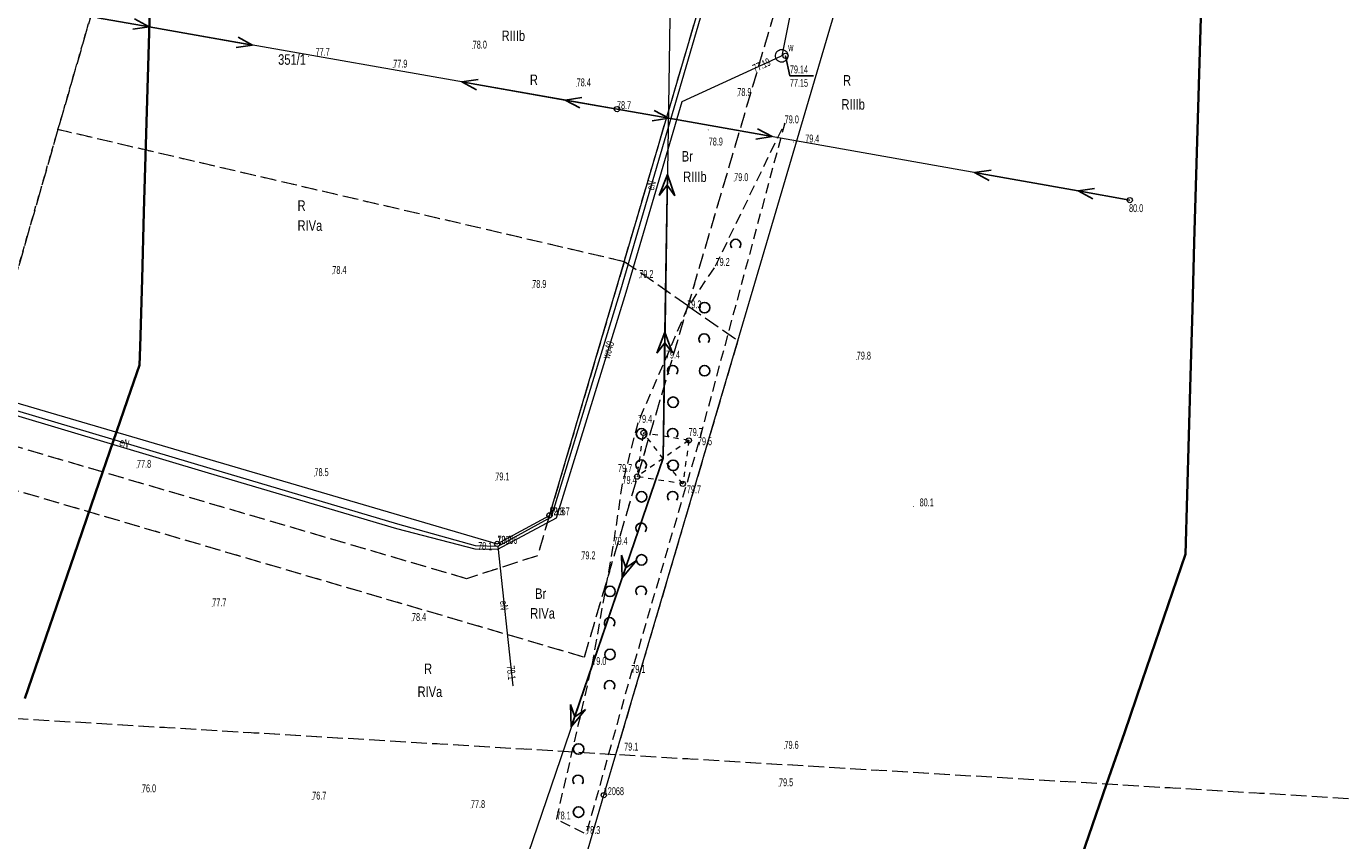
# Model space of a CAD drawing. Header units: metres. Extents: x 6524698 to 6533081, y 5883213 to 5896811.
# Tile 18 of 131: x 6529008 to 6529133, y 5886779 to 5886857. Entities that reach past the tile are written whole.
import ezdxf
from ezdxf.enums import TextEntityAlignment as Align

# ---------------------------------------------------------------- set-up
doc = ezdxf.new("R2010")
doc.units = ezdxf.units.M
for name, pattern in [('mapa zasadnicza$0$1.0_0.5', [1.5, 1, -0.5]), ('mapa zasadnicza$0$219-500', [0]), ('mapa zasadnicza$0$egkk-500', [2, 1.5, -0.5]), ('mapa zasadnicza$0$egug-500', [1, 0.5, -0.5]), ('mapa zasadnicza$0$suep_nn_500', [0]), ('mapa zasadnicza$0$suep_wn_500', [0]), ('mapa zasadnicza$0$supp_500', [1, 0.5, -0.5])]:
    doc.linetypes.add(name, pattern=pattern)
for name, color, linetype in [('mapa zasadnicza$0$000 Inne (niezydentyfikowane)', 7, 'Continuous'), ('mapa zasadnicza$0$202-punkt graniczny', 7, 'Continuous'), ('mapa zasadnicza$0$202-punkt graniczny-Atr103', 7, 'Continuous'), ('mapa zasadnicza$0$209-oznaczenie konturu klasyfikacyjnego', 7, 'Continuous'), ('mapa zasadnicza$0$210-oznaczenie konturu użytku gruntowego', 7, 'Continuous'), ('mapa zasadnicza$0$211-numer działki ewidencyjnej', 7, 'Continuous'), ('mapa zasadnicza$0$217-kontur klasyfikacyjny', 7, 'Continuous'), ('mapa zasadnicza$0$218-kontur użytku gruntowego', 7, 'Continuous'), ('mapa zasadnicza$0$219-działka ewidencyjna', 7, 'Continuous'), ('mapa zasadnicza$0$komora podziemna', 7, 'Continuous'), ('mapa zasadnicza$0$pikieta naturalna', 7, 'Continuous'), ('mapa zasadnicza$0$pikieta naturalna-Atr2', 7, 'Continuous'), ('mapa zasadnicza$0$przewód elektroenergetyczny niskiego napięcia', 7, 'Continuous'), ('mapa zasadnicza$0$przewód elektroenergetyczny podziemny', 7, 'Continuous'), ('mapa zasadnicza$0$przewód elektroenergetyczny podziemny-Atr1', 7, 'Continuous'), ('mapa zasadnicza$0$przewód elektroenergetyczny wysokiego napięcia', 7, 'Continuous'), ('mapa zasadnicza$0$przewód wodociągowy', 7, 'Continuous'), ('mapa zasadnicza$0$przewód wodociągowy-Atr1', 7, 'Continuous'), ('mapa zasadnicza$0$rzędna', 7, 'Continuous'), ('mapa zasadnicza$0$rzędna-Atr2', 7, 'Continuous'), ('mapa zasadnicza$0$rzędna-Atr3', 7, 'Continuous'), ('mapa zasadnicza$0$słup przewodów napowietrznych', 7, 'Continuous'), ('mapa zasadnicza$0$właz do komory lub kanału - okrągły', 7, 'Continuous'), ('mapa zasadnicza$0$właz do komory lub kanału - okrągły-Atr17', 7, 'Continuous'), ('mapa zasadnicza$0$zadrzewienie  zakrzewienie', 7, 'Continuous')]:
    doc.layers.add(name, color=color, linetype=linetype)
doc.styles.add('mapa zasadnicza$0$STANDARD', font='Working1250', dxfattribs={"width": 0.75})

# ---------------------------------------------------------------- blocks, each defined once
blk = doc.blocks.new('mapa zasadnicza$0$202')
at = {"color": 0, "linetype": 'Continuous', "lineweight": 0}
blk.add_circle((0, 0), 0.25, dxfattribs=at)
blk = doc.blocks.new('mapa zasadnicza$0$PW01')
at = {"linetype": 'Continuous', "lineweight": 13}
h = blk.add_hatch(color=0, dxfattribs=at)
edge = h.paths.add_edge_path()
edge.add_arc((0, 0), 0.045, 0, 360)
blk = doc.blocks.new('mapa zasadnicza$0$US15')
at = {"color": 0, "linetype": 'Continuous', "lineweight": 13}
blk.add_circle((0, 0), 0.25, dxfattribs=at)
blk = doc.blocks.new('mapa zasadnicza$0$US22')
at = {"color": 0, "linetype": 'Continuous', "lineweight": 13}
blk.add_circle((0, 0), 0.25, dxfattribs=at)
blk = doc.blocks.new('mapa zasadnicza$0$SM05')
at = {"color": 0, "linetype": 'Continuous', "lineweight": 13}
blk.add_circle((0, 0), 0.25, dxfattribs=at)
blk = doc.blocks.new('mapa zasadnicza$0$SUEP3')
at = {"color": 0, "linetype": 'Continuous'}
for p, q in [((0, 0), (12.003, 0)), ((12.003, 0), (10.003, 0.75)), ((10.003, 0.75), (11.003, 0)), ((12.003, 0), (10.003, -0.75)), ((11.003, 0), (10.003, -0.75)), ((12.003, 0), (27.003, 0)), ((27.003, 0), (25.003, 0.75)), ((25.003, 0.75), (26.003, 0)), ((27.003, 0), (25.003, -0.75)), ((26.003, 0), (25.003, -0.75))]:
    blk.add_line(p, q, dxfattribs=at)
blk = doc.blocks.new('mapa zasadnicza$0$SUEP1')
at = {"color": 0, "linetype": 'Continuous'}
for p, q in [((0, 0), (5, 0)), ((5, 0), (3.5, 0.5)), ((5, 0), (3.5, -0.5)), ((5, 0), (15, 0)), ((15, 0), (13.5, 0.5)), ((15, 0), (13.5, -0.5))]:
    blk.add_line(p, q, dxfattribs=at)
blk = doc.blocks.new('mapa zasadnicza$0$OTZK1')
at = {"color": 0, "linetype": 'Continuous'}
blk.add_circle((0, 0), 0.5, dxfattribs=at)
blk = doc.blocks.new('mapa zasadnicza$0$OTZK2')
at = {"color": 0, "linetype": 'Continuous'}
blk.add_arc((0, 0), 0.5, 318.85, 221.162, dxfattribs=at)

msp = doc.modelspace()

# ---------------------------------------------------------------- linework, layer by layer
at = {"layer": 'mapa zasadnicza$0$000 Inne (niezydentyfikowane)', "color": 7, "linetype": 'Continuous', "lineweight": 35, "flags": 128}
for points in [[(6529119.504, 5886861.606), (6529119.321, 5886855.205), (6529119.138, 5886848.804), (6529118.954, 5886842.404), (6529118.771, 5886836.003), (6529118.588, 5886829.602), (6529118.407, 5886823.247), (6529117.938, 5886806.312), (6529113.821, 5886794.257), (6529112.112, 5886789.301), (6529110.426, 5886784.413), (6529108.741, 5886779.525), (6529107.056, 5886774.638)], [(6529007.462, 5886792.571), (6529009.147, 5886797.458), (6529010.832, 5886802.346), (6529012.518, 5886807.234), (6529014.203, 5886812.122), (6529015.888, 5886817.009), (6529017.573, 5886821.897), (6529018.397, 5886824.286), (6529018.445, 5886826.014), (6529018.629, 5886832.46), (6529018.812, 5886838.861), (6529018.995, 5886845.262), (6529019.178, 5886851.662), (6529019.361, 5886858.063)]]:
    msp.add_lwpolyline(points, dxfattribs=at)
at = {"layer": 'mapa zasadnicza$0$217-kontur klasyfikacyjny', "color": 92, "linetype": 'mapa zasadnicza$0$egkk-500', "lineweight": 18, "flags": 128}
for points in [[(6529020.03, 5886879.31), (6529010.63, 5886846.7)], [(6529079.95, 5886861.74), (6529070.58, 5886829.93)], [(6529064.51, 5886834.13), (6529072.1, 5886859.87)], [(6529010.63, 5886846.7), (6529003.41, 5886821.66)], [(6529064.51, 5886834.13), (6529010.63, 5886846.7)], [(6529064.51, 5886834.13), (6529057.4, 5886809.99)], [(6529070.58, 5886829.93), (6529064.51, 5886834.13)], [(6529060.73, 5886796.51), (6529070.58, 5886829.93)], [(6529070.58, 5886829.93), (6529075.33, 5886826.64)], [(6529075.33, 5886826.64), (6529063.7, 5886787.22)], [(6529049.52, 5886803.96), (6528980.98, 5886824.06)], [(6528990.09, 5886817.23), (6529060.73, 5886796.51)], [(6529057.4, 5886809.99), (6529056.27, 5886806.15)], [(6529056.27, 5886806.15), (6529049.52, 5886803.96)], [(6529063.7, 5886787.22), (6529000.39, 5886791.01)], [(6529135.44, 5886782.91), (6529063.7, 5886787.22)]]:
    msp.add_lwpolyline(points, dxfattribs=at)
at = {"layer": 'mapa zasadnicza$0$218-kontur użytku gruntowego', "color": 3, "linetype": 'mapa zasadnicza$0$egug-500', "lineweight": 18, "flags": 128}
for points in [[(6529010.63, 5886846.7), (6529020.03, 5886879.31)], [(6529079.95, 5886861.74), (6529070.58, 5886829.93)], [(6529064.51, 5886834.13), (6529072.1, 5886859.87)], [(6529003.41, 5886821.66), (6529010.63, 5886846.7)], [(6529064.51, 5886834.13), (6529010.63, 5886846.7)], [(6529064.51, 5886834.13), (6529057.4, 5886809.99)], [(6529070.58, 5886829.93), (6529064.51, 5886834.13)], [(6529060.73, 5886796.51), (6529070.58, 5886829.93)], [(6529070.58, 5886829.93), (6529075.33, 5886826.64)], [(6529075.33, 5886826.64), (6529063.7, 5886787.22)], [(6529049.52, 5886803.96), (6528980.98, 5886824.06)], [(6528990.09, 5886817.23), (6529060.73, 5886796.51)], [(6529057.4, 5886809.99), (6529056.27, 5886806.15)], [(6529056.27, 5886806.15), (6529049.52, 5886803.96)], [(6529063.7, 5886787.22), (6529000.39, 5886791.01)], [(6529135.44, 5886782.91), (6529063.7, 5886787.22)]]:
    msp.add_lwpolyline(points, dxfattribs=at)
at = {"layer": 'mapa zasadnicza$0$219-działka ewidencyjna', "color": 7, "linetype": 'mapa zasadnicza$0$219-500', "lineweight": 18, "flags": 128}
for points in [[(6529062.57, 5886783.37), (6529085.22, 5886860.19)], [(6529057.4, 5886809.99), (6529072.1, 5886859.87)], [(6528944.32, 5886838.99), (6529052.43, 5886807.28)], [(6529052.43, 5886807.28), (6529057.4, 5886809.99)], [(6529027.16, 5886662), (6529062.57, 5886783.37)]]:
    msp.add_lwpolyline(points, dxfattribs=at)
at = {"layer": 'mapa zasadnicza$0$komora podziemna', "color": 5, "linetype": 'Continuous', "lineweight": 18, "flags": 128}
msp.add_lwpolyline([(6529079.05, 5886853.32), (6529078.98, 5886853.42), (6529078.93, 5886853.53), (6529078.9, 5886853.66), (6529078.9, 5886853.78), (6529078.93, 5886853.91), (6529078.98, 5886854.02), (6529079.05, 5886854.12), (6529079.15, 5886854.21), (6529079.26, 5886854.27), (6529079.37, 5886854.31), (6529079.5, 5886854.32), (6529079.62, 5886854.31), (6529079.74, 5886854.27), (6529079.85, 5886854.21), (6529079.95, 5886854.12), (6529080.02, 5886854.02), (6529080.07, 5886853.91), (6529080.1, 5886853.78), (6529080.1, 5886853.66), (6529080.07, 5886853.53), (6529080.02, 5886853.42), (6529079.95, 5886853.32), (6529079.85, 5886853.23), (6529079.74, 5886853.17), (6529079.63, 5886853.13), (6529079.5, 5886853.12), (6529079.38, 5886853.13), (6529079.26, 5886853.17), (6529079.15, 5886853.23)], close=True, dxfattribs=at)
at = {"layer": 'mapa zasadnicza$0$przewód elektroenergetyczny niskiego napięcia', "color": 1, "linetype": 'mapa zasadnicza$0$suep_nn_500', "lineweight": 18, "flags": 128}
for points in [[(6529063.83, 5886848.65), (6529014.38, 5886857.34)], [(6529112.63, 5886839.99), (6529063.83, 5886848.65)]]:
    msp.add_lwpolyline(points, dxfattribs=at)
at = {"layer": 'mapa zasadnicza$0$przewód elektroenergetyczny podziemny', "color": 1, "linetype": 'Continuous', "lineweight": 18, "flags": 128}
for points in [[(6529071.02, 5886862.19), (6529071.62, 5886862.14), (6529072.49, 5886859.94), (6529068.86, 5886847.44), (6529064.16, 5886831.41), (6529057.55, 5886809.82), (6529052.48, 5886807.04), (6529050.37, 5886807.09), (6529042.98, 5886809.16), (6529025.1, 5886814.46), (6529006.71, 5886819.94), (6528981.41, 5886827.34), (6528976.34, 5886825.13), (6528971.02, 5886807.06), (6528973.13, 5886806.44)], [(6529071.04, 5886862.19), (6529071.62, 5886862.14), (6529072.49, 5886859.94), (6529068.86, 5886847.44), (6529064.16, 5886831.41), (6529057.55, 5886809.82), (6529052.48, 5886807.04), (6529053.91, 5886793.78)]]:
    msp.add_lwpolyline(points, dxfattribs=at)
at = {"layer": 'mapa zasadnicza$0$przewód elektroenergetyczny wysokiego napięcia', "color": 1, "linetype": 'mapa zasadnicza$0$suep_wn_500', "lineweight": 18, "flags": 128}
for points in [[(6529071.09, 5887003.91), (6529068.21, 5886815.42)], [(6529068.21, 5886815.42), (6529019.87, 5886673.88)]]:
    msp.add_lwpolyline(points, dxfattribs=at)
at = {"layer": 'mapa zasadnicza$0$przewód wodociągowy', "color": 5, "linetype": 'Continuous', "lineweight": 18, "flags": 128}
for points in [[(6529081.57, 5886863.7), (6529081.54, 5886863.59), (6529081.07, 5886861.57), (6529079.5, 5886853.72)], [(6529079.5, 5886853.72), (6529078.92, 5886853.45), (6529070.01, 5886849.35), (6529064.68, 5886831.19), (6529058.04, 5886809.73), (6529052.45, 5886806.74), (6529050.34, 5886806.78), (6529042.87, 5886808.72), (6529024.94, 5886814.02), (6529006.61, 5886819.5), (6528981.41, 5886826.87), (6528975.87, 5886824.43), (6528971, 5886808.11), (6528968.04, 5886798.13)]]:
    msp.add_lwpolyline(points, dxfattribs=at)
at = {"layer": 'mapa zasadnicza$0$rzędna-Atr2', "color": 7, "flags": 128}
msp.add_lwpolyline([(6529079.86, 5886853.72), (6529080.28, 5886851.82), (6529082.519, 5886851.82)], dxfattribs=at)
at = {"layer": 'mapa zasadnicza$0$słup przewodów napowietrznych', "color": 7, "linetype": 'mapa zasadnicza$0$supp_500', "lineweight": 18, "flags": 128}
for points in [[(6529070.67, 5886817.12), (6529070.09, 5886812.99), (6529065.75, 5886813.68), (6529066.35, 5886817.84)], [(6529070.09, 5886812.99), (6529066.35, 5886817.84)], [(6529070.67, 5886817.12), (6529066.35, 5886817.84)], [(6529070.67, 5886817.12), (6529065.75, 5886813.68)]]:
    msp.add_lwpolyline(points, dxfattribs=at)
at = {"layer": 'mapa zasadnicza$0$zadrzewienie  zakrzewienie', "color": 7, "linetype": 'mapa zasadnicza$0$1.0_0.5', "lineweight": 18, "flags": 128}
msp.add_lwpolyline([(6529073.21, 5886833.73), (6529079.79, 5886847.3), (6529071.53, 5886816.67), (6529065.19, 5886794.99), (6529060.89, 5886779.67), (6529058.08, 5886781.06), (6529061.47, 5886795.75), (6529063.5, 5886807.19), (6529064.35, 5886812.99), (6529065.83, 5886818.8), (6529068.48, 5886824.92), (6529070.52, 5886829.69)], close=True, dxfattribs=at)

# ---------------------------------------------------------------- block references
at = {"layer": 'mapa zasadnicza$0$202-punkt graniczny', "color": 7, "linetype": 'Continuous', "lineweight": 18}
for p in [(6529057.4, 5886809.99), (6529052.43, 5886807.28), (6529062.57, 5886783.37)]:
    msp.add_blockref('mapa zasadnicza$0$202', p, dxfattribs=at)
at = {"layer": 'mapa zasadnicza$0$pikieta naturalna', "color": 7, "linetype": 'Continuous', "lineweight": 13}
for p, rotation in [((6529034.48, 5886853.65), 359.826), ((6529072.51, 5886846.67), 0.292), ((6529080.62, 5886845.52), 359.812), ((6529112.63, 5886839.99), 359.943), ((6529070.67, 5886817.12), 0.05599999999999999), ((6529070.09, 5886812.99), 359.6980000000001), ((6529092.03, 5886810.83), 359.795), ((6529063.79, 5886787.65), 359.775)]:
    msp.add_blockref('mapa zasadnicza$0$PW01', p, dxfattribs=dict(at, rotation=rotation))
for p in [(6529050.1, 5886854.41), (6529042.53, 5886852.6), (6529059.99, 5886850.82), (6529075.28, 5886849.9), (6529063.83, 5886848.65), (6529079.79, 5886847.3), (6529074.98, 5886841.8), (6529073.21, 5886833.73), (6529036.74, 5886832.97), (6529065.95, 5886832.59), (6529055.76, 5886831.64), (6529070.52, 5886829.69), (6529068.48, 5886824.92), (6529086.65, 5886824.82), (6529065.83, 5886818.8), (6529071.53, 5886816.67), (6529018.15, 5886814.52), (6529035.04, 5886813.73), (6529065.75, 5886813.68), (6529052.25, 5886813.32), (6529064.35, 5886812.99), (6529057.44, 5886810), (6529052.46, 5886807.3), (6529063.5, 5886807.19), (6529060.44, 5886805.81), (6529025.31, 5886801.34), (6529044.32, 5886799.95), (6529061.47, 5886795.75), (6529065.19, 5886794.99), (6529079.77, 5886787.78), (6529018.62, 5886783.64), (6529079.25, 5886784.22), (6529034.82, 5886782.95), (6529049.93, 5886782.14), (6529058.08, 5886781.06), (6529060.89, 5886779.67)]:
    msp.add_blockref('mapa zasadnicza$0$PW01', p, dxfattribs=at)
at = {"layer": 'mapa zasadnicza$0$przewód elektroenergetyczny niskiego napięcia', "color": 1, "linetype": 'Continuous', "lineweight": 18}
for p, rotation in [((6529014.38, 5886857.34), 350.033), ((6529063.83, 5886848.65), 170.033), ((6529063.83, 5886848.65), 349.937), ((6529112.63, 5886839.99), 169.937)]:
    msp.add_blockref('mapa zasadnicza$0$SUEP1', p, dxfattribs=dict(at, rotation=rotation))
at = {"layer": 'mapa zasadnicza$0$przewód elektroenergetyczny wysokiego napięcia', "color": 1, "linetype": 'Continuous', "lineweight": 18}
for rotation in [89.125, 251.143]:
    msp.add_blockref('mapa zasadnicza$0$SUEP3', (6529068.21, 5886815.42), dxfattribs=dict(at, rotation=rotation))
at = {"layer": 'mapa zasadnicza$0$rzędna', "color": 5, "linetype": 'Continuous', "lineweight": 18}
for p in [(6529079.86, 5886853.72), (6529078.92, 5886853.45)]:
    msp.add_blockref('mapa zasadnicza$0$PW01', p, dxfattribs=at)
at = {"layer": 'mapa zasadnicza$0$rzędna', "color": 1, "linetype": 'Continuous', "lineweight": 18}
for p in [(6529052.48, 5886807.04), (6529053.91, 5886793.78)]:
    msp.add_blockref('mapa zasadnicza$0$PW01', p, dxfattribs=at)
at = {"layer": 'mapa zasadnicza$0$słup przewodów napowietrznych', "color": 7, "linetype": 'Continuous', "lineweight": 18}
for name, p in [('mapa zasadnicza$0$US15', (6529063.83, 5886848.65)), ('mapa zasadnicza$0$US15', (6529112.63, 5886839.99)), ('mapa zasadnicza$0$SM05', (6529066.35, 5886817.84)), ('mapa zasadnicza$0$SM05', (6529070.67, 5886817.12)), ('mapa zasadnicza$0$SM05', (6529065.75, 5886813.68)), ('mapa zasadnicza$0$SM05', (6529070.09, 5886812.99))]:
    msp.add_blockref(name, p, dxfattribs=at)
at = {"layer": 'mapa zasadnicza$0$właz do komory lub kanału - okrągły', "color": 7, "linetype": 'Continuous', "lineweight": 18}
msp.add_blockref('mapa zasadnicza$0$US22', (6529079.86, 5886853.72), dxfattribs=at)
at = {"layer": 'mapa zasadnicza$0$zadrzewienie  zakrzewienie', "color": 7, "linetype": 'Continuous', "lineweight": 18}
for name, p in [('mapa zasadnicza$0$OTZK2', (6529075.124, 5886835.767)), ('mapa zasadnicza$0$OTZK1', (6529072.166, 5886829.756)), ('mapa zasadnicza$0$OTZK2', (6529072.124, 5886826.767)), ('mapa zasadnicza$0$OTZK2', (6529069.124, 5886823.767)), ('mapa zasadnicza$0$OTZK1', (6529072.166, 5886823.756)), ('mapa zasadnicza$0$OTZK1', (6529069.166, 5886820.756)), ('mapa zasadnicza$0$OTZK1', (6529066.166, 5886817.756)), ('mapa zasadnicza$0$OTZK2', (6529069.124, 5886817.767)), ('mapa zasadnicza$0$OTZK2', (6529066.124, 5886814.767)), ('mapa zasadnicza$0$OTZK1', (6529069.166, 5886814.756)), ('mapa zasadnicza$0$OTZK1', (6529066.166, 5886811.756)), ('mapa zasadnicza$0$OTZK2', (6529069.124, 5886811.767)), ('mapa zasadnicza$0$OTZK2', (6529066.124, 5886808.767)), ('mapa zasadnicza$0$OTZK1', (6529066.166, 5886805.756)), ('mapa zasadnicza$0$OTZK1', (6529063.166, 5886802.756)), ('mapa zasadnicza$0$OTZK2', (6529066.124, 5886802.767)), ('mapa zasadnicza$0$OTZK2', (6529063.124, 5886799.767)), ('mapa zasadnicza$0$OTZK1', (6529063.166, 5886796.756)), ('mapa zasadnicza$0$OTZK2', (6529063.124, 5886793.767)), ('mapa zasadnicza$0$OTZK1', (6529060.166, 5886787.756)), ('mapa zasadnicza$0$OTZK2', (6529060.124, 5886784.767)), ('mapa zasadnicza$0$OTZK1', (6529060.166, 5886781.756))]:
    msp.add_blockref(name, p, dxfattribs=at)

# ---------------------------------------------------------------- texts
at = {"layer": 'mapa zasadnicza$0$202-punkt graniczny-Atr103', "color": 7, "style": 'mapa zasadnicza$0$STANDARD', "width": 0.667}
for s, p in [('12067', (6529057.4, 5886809.99)), ('12066', (6529052.43, 5886807.28)), ('12068', (6529062.57, 5886783.37))]:
    msp.add_text(s, height=0.75, dxfattribs=at).set_placement(p)
at = {"layer": 'mapa zasadnicza$0$209-oznaczenie konturu klasyfikacyjnego', "color": 3, "linetype": 'Continuous', "lineweight": 18, "style": 'mapa zasadnicza$0$STANDARD', "width": 0.79}
for s, p in [('RIIIb', (6529052.85, 5886855.13)), ('RIIIb', (6529085.19, 5886848.6)), ('RIIIb', (6529070.13, 5886841.71)), ('RIVa', (6529055.57, 5886800.17)), ('RIVa', (6529044.85, 5886792.71))]:
    msp.add_text(s, height=1, dxfattribs=at).set_placement(p)
msp.add_text('RIVa', height=1, dxfattribs=at).set_placement((6529033.43, 5886838.07), align=Align.TOP_LEFT)
at = {"layer": 'mapa zasadnicza$0$210-oznaczenie konturu użytku gruntowego', "color": 3, "linetype": 'Continuous', "lineweight": 18, "style": 'mapa zasadnicza$0$STANDARD', "width": 0.79}
for s, p in [('R', (6529055.54, 5886850.94)), ('R', (6529085.34, 5886850.89)), ('Br', (6529069.99, 5886843.66)), ('R', (6529033.43, 5886838.97)), ('Br', (6529056.04, 5886802.04)), ('R', (6529045.47, 5886794.89))]:
    msp.add_text(s, height=1, dxfattribs=at).set_placement(p)
at = {"layer": 'mapa zasadnicza$0$211-numer działki ewidencyjnej', "color": 7, "linetype": 'Continuous', "lineweight": 18, "style": 'mapa zasadnicza$0$STANDARD', "width": 0.79}
msp.add_text('351/1', height=1, dxfattribs=at).set_placement((6529031.58, 5886853.87), align=Align.TOP_LEFT)
at = {"layer": 'mapa zasadnicza$0$pikieta naturalna-Atr2', "color": 7, "style": 'mapa zasadnicza$0$STANDARD', "width": 0.667}
for s, p in [('78.0', (6529050.1, 5886854.41)), ('77.7', (6529035.15, 5886853.73)), ('77.9', (6529042.53, 5886852.6)), ('78.4', (6529059.99, 5886850.82)), ('78.9', (6529075.28, 5886849.9)), ('78.7', (6529063.83, 5886848.65)), ('79.0', (6529079.79, 5886847.3)), ('79.4', (6529081.74, 5886845.48)), ('78.9', (6529072.56, 5886845.19)), ('79.0', (6529074.98, 5886841.8)), ('80.0', (6529112.56, 5886838.85)), ('78.4', (6529036.74, 5886832.97)), ('79.2', (6529073.21, 5886833.73)), ('78.9', (6529055.76, 5886831.64)), ('79.2', (6529065.95, 5886832.59)), ('79.3', (6529070.52, 5886829.69)), ('79.4', (6529068.48, 5886824.92)), ('79.8', (6529086.65, 5886824.82)), ('79.4', (6529065.83, 5886818.8)), ('79.5', (6529071.53, 5886816.67)), ('77.8', (6529018.15, 5886814.52)), ('79.7', (6529063.93, 5886814.12)), ('78.5', (6529035.04, 5886813.73)), ('79.1', (6529052.25, 5886813.32)), ('79.4', (6529064.35, 5886812.99)), ('79.7', (6529070.48, 5886812.09)), ('80.1', (6529092.63, 5886810.85)), ('79.3', (6529057.44, 5886810)), ('79.2', (6529052.46, 5886807.3)), ('79.4', (6529063.5, 5886807.19)), ('79.2', (6529060.44, 5886805.81)), ('77.7', (6529025.31, 5886801.34)), ('78.4', (6529044.32, 5886799.95)), ('79.0', (6529061.47, 5886795.75)), ('79.1', (6529065.19, 5886794.99)), ('79.6', (6529079.77, 5886787.78)), ('79.1', (6529064.51, 5886787.61)), ('79.5', (6529079.25, 5886784.22)), ('76.0', (6529018.62, 5886783.64)), ('76.7', (6529034.82, 5886782.95)), ('77.8', (6529049.93, 5886782.14)), ('78.1', (6529058.08, 5886781.06)), ('78.3', (6529060.89, 5886779.67))]:
    msp.add_text(s, height=0.75, dxfattribs=at).set_placement(p)
msp.add_text('79.7', height=0.75, dxfattribs=at).set_placement((6529070.65, 5886817.92), align=Align.MIDDLE_LEFT)
at = {"layer": 'mapa zasadnicza$0$przewód elektroenergetyczny podziemny-Atr1', "color": 1, "style": 'mapa zasadnicza$0$STANDARD', "width": 0.667}
for rotation, p in [(73.658, (6529066.96, 5886840.97)), (343.406, (6529016.53, 5886817.01)), (276.155, (6529053.04, 5886801.86))]:
    msp.add_text('eN', height=0.75, rotation=rotation, dxfattribs=at).set_placement(p, align=Align.MIDDLE_LEFT)
at = {"layer": 'mapa zasadnicza$0$przewód wodociągowy-Atr1', "color": 5, "style": 'mapa zasadnicza$0$STANDARD', "width": 0.667}
msp.add_text('wo40', height=0.75, rotation=72.807, dxfattribs=at).set_placement((6529062.75, 5886824.95), align=Align.MIDDLE_LEFT)
at = {"layer": 'mapa zasadnicza$0$rzędna-Atr2', "color": 5, "style": 'mapa zasadnicza$0$STANDARD', "width": 0.667}
msp.add_text('77.19', height=0.75, rotation=24.725, dxfattribs=at).set_placement((6529076.8, 5886852.48), align=Align.MIDDLE_LEFT)
msp.add_text('79.14', height=0.75, dxfattribs=at).set_placement((6529080.28, 5886851.827), align=Align.BOTTOM_LEFT)
at = {"layer": 'mapa zasadnicza$0$rzędna-Atr2', "color": 1, "style": 'mapa zasadnicza$0$STANDARD', "width": 0.667}
for rotation, p in [(358.642, (6529050.61, 5886807.08)), (276.155, (6529053.7, 5886795.69))]:
    msp.add_text('78.1', height=0.75, rotation=rotation, dxfattribs=at).set_placement(p, align=Align.MIDDLE_LEFT)
at = {"layer": 'mapa zasadnicza$0$rzędna-Atr3', "color": 5, "style": 'mapa zasadnicza$0$STANDARD', "width": 0.667}
msp.add_text('77.15', height=0.75, dxfattribs=at).set_placement((6529080.28, 5886850.552), align=Align.BOTTOM_LEFT)
at = {"layer": 'mapa zasadnicza$0$właz do komory lub kanału - okrągły-Atr17', "color": 7, "style": 'mapa zasadnicza$0$STANDARD', "width": 0.667}
msp.add_text('w', height=0.75, dxfattribs=at).set_placement((6529080.12, 5886854.16))

doc.saveas('drawing.dxf')
